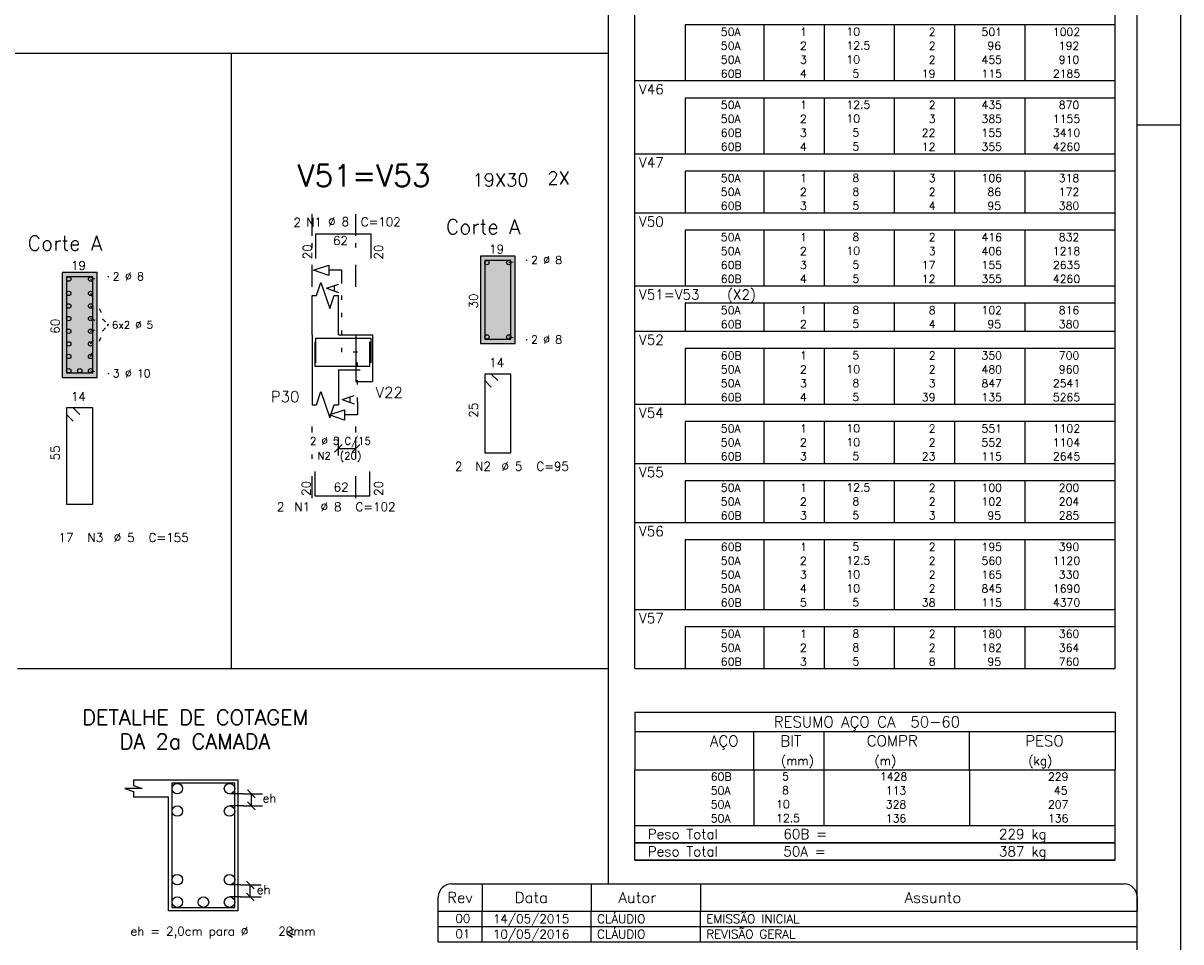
# Model space of a CAD drawing. Extents: x 0 to 116, y 0 to 59.
# Tile 17 of 20: x 89 to 116, y 11 to 32. Entities that reach past the tile are written whole.
import ezdxf

# ---------------------------------------------------------------- set-up
doc = ezdxf.new("R2010")
doc.units = 0
doc.linetypes.add('ESTILO_TQS_0002', pattern=[0.4, 0.1, -0.3])
doc.linetypes.add('ESTILO_TQS_0003', pattern=[1.5, 0.5, -0.4, 0.1, -0.5])
for name, color, linetype in [('1', 7, 'CONTINUOUS'), ('10', 10, 'CONTINUOUS'), ('12', 12, 'CONTINUOUS'), ('14', 14, 'CONTINUOUS'), ('2', 2, 'CONTINUOUS'), ('3', 3, 'CONTINUOUS'), ('4', 4, 'CONTINUOUS'), ('5', 3, 'CONTINUOUS')]:
    doc.layers.add(name, color=color, linetype=linetype)
doc.styles.get("Standard").update_dxf_attribs({"font": 'ROMANS.SHX'})

msp = doc.modelspace()

# ---------------------------------------------------------------- linework, layer by layer
at = {"layer": '1', "linetype": 'CONTINUOUS'}
for p, q in [((116, 0), (116, 59.400002)), ((102.896451, 12.325001), (102.896451, 58.399997)), ((103.5, 31.987708), (103.5, 32.385879)), ((114.5, 31.987708), (114.5, 32.385879)), ((103.5, 31.669171), (103.5, 31.987708)), ((114.5, 31.987708), (104.65, 31.987708)), ((104.65, 31.987708), (104.65, 31.669171)), ((106.45, 31.987708), (106.45, 31.669171)), ((107.83, 31.987708), (107.83, 31.669171)), ((109.44, 31.987708), (109.44, 31.669171)), ((110.82, 31.987708), (110.82, 31.669171)), ((112.43, 31.987708), (112.43, 31.669171)), ((114.5, 31.669171), (114.5, 31.987708)), ((103.5, 31.350635), (103.5, 31.669171)), ((104.65, 31.669171), (104.65, 31.350635)), ((106.45, 31.669171), (106.45, 31.350635)), ((107.83, 31.669171), (107.83, 31.350635)), ((109.44, 31.669171), (109.44, 31.350635)), ((110.82, 31.669171), (110.82, 31.350635)), ((112.43, 31.669171), (112.43, 31.350635)), ((114.5, 31.350635), (114.5, 31.669171)), ((2.5, 31.341445), (102.896451, 31.341445)), ((94.263898, 17.25551), (94.263898, 31.341445)), ((103.5, 31.032099), (103.5, 31.350635)), ((104.65, 31.350635), (104.65, 31.032099)), ((106.45, 31.350635), (106.45, 31.032099)), ((107.83, 31.350635), (107.83, 31.032099)), ((109.44, 31.350635), (109.44, 31.032099)), ((110.82, 31.350635), (110.82, 31.032099)), ((112.43, 31.350635), (112.43, 31.032099)), ((114.5, 31.032099), (114.5, 31.350635)), ((103.5, 30.713562), (103.5, 31.032099)), ((104.65, 31.032099), (104.65, 30.713562)), ((106.45, 31.032099), (106.45, 30.713562)), ((107.83, 31.032099), (107.83, 30.713562)), ((109.44, 31.032099), (109.44, 30.713562)), ((110.82, 31.032099), (110.82, 30.713562)), ((112.43, 31.032099), (112.43, 30.713562)), ((114.5, 30.713562), (114.5, 31.032099)), ((103.5, 30.315391), (103.5, 30.713562)), ((103.5, 30.713562), (114.5, 30.713562)), ((114.5, 30.315391), (114.5, 30.713562)), ((103.5, 29.996855), (103.5, 30.315391)), ((114.5, 30.315391), (104.65, 30.315391)), ((104.65, 30.315391), (104.65, 29.996855)), ((106.45, 30.315391), (106.45, 29.996855)), ((107.83, 30.315391), (107.83, 29.996855)), ((109.44, 30.315391), (109.44, 29.996855)), ((110.82, 30.315391), (110.82, 29.996855)), ((112.43, 30.315391), (112.43, 29.996855)), ((114.5, 29.996855), (114.5, 30.315391)), ((103.5, 29.678319), (103.5, 29.996855)), ((104.65, 29.996855), (104.65, 29.678319)), ((106.45, 29.996855), (106.45, 29.678319)), ((107.83, 29.996855), (107.83, 29.678319)), ((109.44, 29.996855), (109.44, 29.678319)), ((110.82, 29.996855), (110.82, 29.678319)), ((112.43, 29.996855), (112.43, 29.678319)), ((114.5, 29.678319), (114.5, 29.996855)), ((115, 29.700001), (116, 29.700001)), ((103.5, 29.359782), (103.5, 29.678319)), ((104.65, 29.678319), (104.65, 29.359782)), ((106.45, 29.678319), (106.45, 29.359782)), ((107.83, 29.678319), (107.83, 29.359782)), ((109.44, 29.678319), (109.44, 29.359782)), ((110.82, 29.678319), (110.82, 29.359782)), ((112.43, 29.678319), (112.43, 29.359782)), ((114.5, 29.359782), (114.5, 29.678319)), ((103.5, 29.041246), (103.5, 29.359782)), ((104.65, 29.359782), (104.65, 29.041246)), ((106.45, 29.359782), (106.45, 29.041246)), ((107.83, 29.359782), (107.83, 29.041246)), ((109.44, 29.359782), (109.44, 29.041246)), ((110.82, 29.359782), (110.82, 29.041246)), ((112.43, 29.359782), (112.43, 29.041246)), ((114.5, 29.041246), (114.5, 29.359782)), ((103.5, 28.643075), (103.5, 29.041246)), ((103.5, 29.041246), (114.5, 29.041246)), ((114.5, 28.643075), (114.5, 29.041246)), ((103.5, 28.324539), (103.5, 28.643075)), ((114.5, 28.643075), (104.65, 28.643075)), ((104.65, 28.643075), (104.65, 28.324539)), ((106.45, 28.643075), (106.45, 28.324539)), ((107.83, 28.643075), (107.83, 28.324539)), ((109.44, 28.643075), (109.44, 28.324539)), ((110.82, 28.643075), (110.82, 28.324539)), ((112.43, 28.643075), (112.43, 28.324539)), ((114.5, 28.324539), (114.5, 28.643075)), ((103.5, 28.006002), (103.5, 28.324539)), ((104.65, 28.324539), (104.65, 28.006002)), ((106.45, 28.324539), (106.45, 28.006002)), ((107.83, 28.324539), (107.83, 28.006002)), ((109.44, 28.324539), (109.44, 28.006002)), ((110.82, 28.324539), (110.82, 28.006002)), ((112.43, 28.324539), (112.43, 28.006002)), ((114.5, 28.006002), (114.5, 28.324539)), ((103.5, 27.687466), (103.5, 28.006002)), ((104.65, 28.006002), (104.65, 27.687466)), ((106.45, 28.006002), (106.45, 27.687466)), ((107.83, 28.006002), (107.83, 27.687466)), ((109.44, 28.006002), (109.44, 27.687466)), ((110.82, 28.006002), (110.82, 27.687466)), ((112.43, 28.006002), (112.43, 27.687466)), ((114.5, 27.687466), (114.5, 28.006002)), ((103.5, 27.289295), (103.5, 27.687466)), ((103.5, 27.687466), (114.5, 27.687466)), ((114.5, 27.289295), (114.5, 27.687466)), ((103.5, 26.970759), (103.5, 27.289295)), ((114.5, 27.289295), (104.65, 27.289295)), ((104.65, 27.289295), (104.65, 26.970759)), ((106.45, 27.289295), (106.45, 26.970759)), ((107.83, 27.289295), (107.83, 26.970759)), ((109.44, 27.289295), (109.44, 26.970759)), ((110.82, 27.289295), (110.82, 26.970759)), ((112.43, 27.289295), (112.43, 26.970759)), ((114.5, 26.970759), (114.5, 27.289295)), ((103.5, 26.652222), (103.5, 26.970759)), ((104.65, 26.970759), (104.65, 26.652222)), ((106.45, 26.970759), (106.45, 26.652222)), ((107.83, 26.970759), (107.83, 26.652222)), ((109.44, 26.970759), (109.44, 26.652222)), ((110.82, 26.970759), (110.82, 26.652222)), ((112.43, 26.970759), (112.43, 26.652222)), ((114.5, 26.652222), (114.5, 26.970759)), ((100.762609, 26.697993), (99.962609, 26.697993)), ((99.962609, 26.697993), (99.962609, 24.697993)), ((100.762609, 24.697993), (100.762609, 26.697993)), ((103.5, 26.333686), (103.5, 26.652222)), ((104.65, 26.652222), (104.65, 26.333686)), ((106.45, 26.652222), (106.45, 26.333686)), ((107.83, 26.652222), (107.83, 26.333686)), ((109.44, 26.652222), (109.44, 26.333686)), ((110.82, 26.652222), (110.82, 26.333686)), ((112.43, 26.652222), (112.43, 26.333686)), ((114.5, 26.333686), (114.5, 26.652222)), ((91.189284, 26.321878), (90.389284, 26.321878)), ((90.389284, 26.321878), (90.389284, 23.921878)), ((91.189284, 23.921878), (91.189284, 26.321878)), ((103.5, 26.015149), (103.5, 26.333686)), ((104.65, 26.333686), (104.65, 26.015149)), ((106.45, 26.333686), (106.45, 26.015149)), ((107.83, 26.333686), (107.83, 26.015149)), ((109.44, 26.333686), (109.44, 26.015149)), ((110.82, 26.333686), (110.82, 26.015149)), ((112.43, 26.333686), (112.43, 26.015149)), ((114.5, 26.015149), (114.5, 26.333686)), ((103.5, 25.616978), (103.5, 26.015149)), ((103.5, 26.015149), (114.5, 26.015149)), ((114.5, 25.616978), (114.5, 26.015149)), ((96.113003, 24.896163), (96.113003, 25.796163)), ((96.713003, 24.896163), (96.713003, 25.796163)), ((103.5, 25.298442), (103.5, 25.616978)), ((114.5, 25.616978), (104.65, 25.616978)), ((104.65, 25.616978), (104.65, 25.298442)), ((106.45, 25.616978), (106.45, 25.298442)), ((107.83, 25.616978), (107.83, 25.298442)), ((109.44, 25.616978), (109.44, 25.298442)), ((110.82, 25.616978), (110.82, 25.298442)), ((112.43, 25.616978), (112.43, 25.298442)), ((114.5, 25.298442), (114.5, 25.616978)), ((103.5, 24.979906), (103.5, 25.298442)), ((104.65, 25.298442), (104.65, 24.979906)), ((106.45, 25.298442), (106.45, 24.979906)), ((107.83, 25.298442), (107.83, 24.979906)), ((109.44, 25.298442), (109.44, 24.979906)), ((110.82, 25.298442), (110.82, 24.979906)), ((112.43, 25.298442), (112.43, 24.979906)), ((114.5, 24.979906), (114.5, 25.298442)), ((103.5, 24.581735), (103.5, 24.979906)), ((103.5, 24.979906), (114.5, 24.979906)), ((114.5, 24.581735), (114.5, 24.979906)), ((96.113003, 24.896163), (96.113003, 24.096163)), ((96.713003, 24.896163), (97.113003, 24.896163)), ((97.113003, 24.896163), (97.113003, 24.096163)), ((97.113003, 24.896163), (97.113003, 23.829497)), ((97.113003, 24.896163), (97.493003, 24.896163)), ((97.493003, 24.896163), (97.493003, 24.096163)), ((97.493003, 24.896163), (97.493003, 23.829497)), ((99.962609, 24.697993), (100.762609, 24.697993)), ((103.5, 24.263198), (103.5, 24.581735)), ((114.5, 24.581735), (104.65, 24.581735)), ((104.65, 24.581735), (104.65, 24.263198)), ((106.45, 24.581735), (106.45, 24.263198)), ((107.83, 24.581735), (107.83, 24.263198)), ((109.44, 24.581735), (109.44, 24.263198)), ((110.82, 24.581735), (110.82, 24.263198)), ((112.43, 24.581735), (112.43, 24.263198)), ((114.5, 24.263198), (114.5, 24.581735)), ((103.5, 23.944662), (103.5, 24.263198)), ((104.65, 24.263198), (104.65, 23.944662)), ((106.45, 24.263198), (106.45, 23.944662)), ((107.83, 24.263198), (107.83, 23.944662)), ((109.44, 24.263198), (109.44, 23.944662)), ((110.82, 24.263198), (110.82, 23.944662)), ((112.43, 24.263198), (112.43, 23.944662)), ((114.5, 23.944662), (114.5, 24.263198)), ((90.389284, 23.921878), (91.189284, 23.921878)), ((96.113003, 24.096163), (96.113003, 23.296163)), ((96.713003, 24.096163), (97.113003, 24.096163)), ((96.713003, 24.096163), (96.713003, 23.296163)), ((103.5, 23.626126), (103.5, 23.944662)), ((104.65, 23.944662), (104.65, 23.626126)), ((106.45, 23.944662), (106.45, 23.626126)), ((107.83, 23.944662), (107.83, 23.626126)), ((109.44, 23.944662), (109.44, 23.626126)), ((110.82, 23.944662), (110.82, 23.626126)), ((112.43, 23.944662), (112.43, 23.626126)), ((114.5, 23.626126), (114.5, 23.944662)), ((97.113003, 23.829497), (97.493003, 23.829497)), ((103.5, 23.307589), (103.5, 23.626126)), ((104.65, 23.626126), (104.65, 23.307589)), ((106.45, 23.626126), (106.45, 23.307589)), ((107.83, 23.626126), (107.83, 23.307589)), ((109.44, 23.626126), (109.44, 23.307589)), ((110.82, 23.626126), (110.82, 23.307589)), ((112.43, 23.626126), (112.43, 23.307589)), ((114.5, 23.307589), (114.5, 23.626126)), ((103.5, 22.909418), (103.5, 23.307589)), ((103.5, 23.307589), (114.5, 23.307589)), ((114.5, 22.909418), (114.5, 23.307589)), ((103.5, 22.590882), (103.5, 22.909418)), ((114.5, 22.909418), (104.65, 22.909418)), ((104.65, 22.909418), (104.65, 22.590882)), ((106.45, 22.909418), (106.45, 22.590882)), ((107.83, 22.909418), (107.83, 22.590882)), ((109.44, 22.909418), (109.44, 22.590882)), ((110.82, 22.909418), (110.82, 22.590882)), ((112.43, 22.909418), (112.43, 22.590882)), ((114.5, 22.590882), (114.5, 22.909418)), ((103.5, 22.272346), (103.5, 22.590882)), ((104.65, 22.590882), (104.65, 22.272346)), ((106.45, 22.590882), (106.45, 22.272346)), ((107.83, 22.590882), (107.83, 22.272346)), ((109.44, 22.590882), (109.44, 22.272346)), ((110.82, 22.590882), (110.82, 22.272346)), ((112.43, 22.590882), (112.43, 22.272346)), ((114.5, 22.272346), (114.5, 22.590882)), ((103.5, 21.953809), (103.5, 22.272346)), ((104.65, 22.272346), (104.65, 21.953809)), ((106.45, 22.272346), (106.45, 21.953809)), ((107.83, 22.272346), (107.83, 21.953809)), ((109.44, 22.272346), (109.44, 21.953809)), ((110.82, 22.272346), (110.82, 21.953809)), ((112.43, 22.272346), (112.43, 21.953809)), ((114.5, 21.953809), (114.5, 22.272346)), ((103.5, 21.555638), (103.5, 21.953809)), ((103.5, 21.953809), (114.5, 21.953809)), ((114.5, 21.555638), (114.5, 21.953809)), ((103.5, 21.237102), (103.5, 21.555638)), ((114.5, 21.555638), (104.65, 21.555638)), ((104.65, 21.555638), (104.65, 21.237102)), ((106.45, 21.555638), (106.45, 21.237102)), ((107.83, 21.555638), (107.83, 21.237102)), ((109.44, 21.555638), (109.44, 21.237102)), ((110.82, 21.555638), (110.82, 21.237102)), ((112.43, 21.555638), (112.43, 21.237102)), ((114.5, 21.237102), (114.5, 21.555638)), ((103.5, 20.918566), (103.5, 21.237102)), ((104.65, 21.237102), (104.65, 20.918566)), ((106.45, 21.237102), (106.45, 20.918566)), ((107.83, 21.237102), (107.83, 20.918566)), ((109.44, 21.237102), (109.44, 20.918566)), ((110.82, 21.237102), (110.82, 20.918566)), ((112.43, 21.237102), (112.43, 20.918566)), ((114.5, 20.918566), (114.5, 21.237102)), ((103.5, 20.600029), (103.5, 20.918566)), ((104.65, 20.918566), (104.65, 20.600029)), ((106.45, 20.918566), (106.45, 20.600029)), ((107.83, 20.918566), (107.83, 20.600029)), ((109.44, 20.918566), (109.44, 20.600029)), ((110.82, 20.918566), (110.82, 20.600029)), ((112.43, 20.918566), (112.43, 20.600029)), ((114.5, 20.600029), (114.5, 20.918566)), ((103.5, 20.201858), (103.5, 20.600029)), ((103.5, 20.600029), (114.5, 20.600029)), ((114.5, 20.201858), (114.5, 20.600029)), ((103.5, 19.883322), (103.5, 20.201858)), ((114.5, 20.201858), (104.65, 20.201858)), ((104.65, 20.201858), (104.65, 19.883322)), ((106.45, 20.201858), (106.45, 19.883322)), ((107.83, 20.201858), (107.83, 19.883322)), ((109.44, 20.201858), (109.44, 19.883322)), ((110.82, 20.201858), (110.82, 19.883322)), ((112.43, 20.201858), (112.43, 19.883322)), ((114.5, 19.883322), (114.5, 20.201858)), ((103.5, 19.564785), (103.5, 19.883322)), ((104.65, 19.883322), (104.65, 19.564785)), ((106.45, 19.883322), (106.45, 19.564785)), ((107.83, 19.883322), (107.83, 19.564785)), ((109.44, 19.883322), (109.44, 19.564785)), ((110.82, 19.883322), (110.82, 19.564785)), ((112.43, 19.883322), (112.43, 19.564785)), ((114.5, 19.564785), (114.5, 19.883322)), ((103.5, 19.246249), (103.5, 19.564785)), ((104.65, 19.564785), (104.65, 19.246249)), ((106.45, 19.564785), (106.45, 19.246249)), ((107.83, 19.564785), (107.83, 19.246249)), ((109.44, 19.564785), (109.44, 19.246249)), ((110.82, 19.564785), (110.82, 19.246249)), ((112.43, 19.564785), (112.43, 19.246249)), ((114.5, 19.246249), (114.5, 19.564785)), ((103.5, 18.927713), (103.5, 19.246249)), ((104.65, 19.246249), (104.65, 18.927713)), ((106.45, 19.246249), (106.45, 18.927713)), ((107.83, 19.246249), (107.83, 18.927713)), ((109.44, 19.246249), (109.44, 18.927713)), ((110.82, 19.246249), (110.82, 18.927713)), ((112.43, 19.246249), (112.43, 18.927713)), ((114.5, 18.927713), (114.5, 19.246249)), ((103.5, 18.609176), (103.5, 18.927713)), ((104.65, 18.927713), (104.65, 18.609176)), ((106.45, 18.927713), (106.45, 18.609176)), ((107.83, 18.927713), (107.83, 18.609176)), ((109.44, 18.927713), (109.44, 18.609176)), ((110.82, 18.927713), (110.82, 18.609176)), ((112.43, 18.927713), (112.43, 18.609176)), ((114.5, 18.609176), (114.5, 18.927713)), ((103.5, 18.211005), (103.5, 18.609176)), ((103.5, 18.609176), (114.5, 18.609176)), ((114.5, 18.211005), (114.5, 18.609176)), ((103.5, 17.892469), (103.5, 18.211005)), ((114.5, 18.211005), (104.65, 18.211005)), ((104.65, 18.211005), (104.65, 17.892469)), ((106.45, 18.211005), (106.45, 17.892469)), ((107.83, 18.211005), (107.83, 17.892469)), ((109.44, 18.211005), (109.44, 17.892469)), ((110.82, 18.211005), (110.82, 17.892469)), ((112.43, 18.211005), (112.43, 17.892469)), ((114.5, 17.892469), (114.5, 18.211005)), ((103.5, 17.573933), (103.5, 17.892469)), ((104.65, 17.892469), (104.65, 17.573933)), ((106.45, 17.892469), (106.45, 17.573933)), ((107.83, 17.892469), (107.83, 17.573933)), ((109.44, 17.892469), (109.44, 17.573933)), ((110.82, 17.892469), (110.82, 17.573933)), ((112.43, 17.892469), (112.43, 17.573933)), ((114.5, 17.573933), (114.5, 17.892469)), ((103.5, 17.255396), (103.5, 17.573933)), ((104.65, 17.573933), (104.65, 17.255396)), ((106.45, 17.573933), (106.45, 17.255396)), ((107.83, 17.573933), (107.83, 17.255396)), ((109.44, 17.573933), (109.44, 17.255396)), ((110.82, 17.573933), (110.82, 17.255396)), ((112.43, 17.573933), (112.43, 17.255396)), ((114.5, 17.255396), (114.5, 17.573933)), ((89.362606, 17.25551), (102.896451, 17.25551)), ((103.5, 17.255396), (114.5, 17.255396)), ((103.5, 16.255396), (103.5, 14.942896)), ((103.5, 16.255396), (114.5, 16.255396)), ((114.5, 16.255396), (114.5, 14.942896)), ((103.5, 15.817896), (114.5, 15.817896)), ((106.22, 14.942896), (106.22, 15.817896)), ((107.83, 14.942896), (107.83, 15.817896)), ((111.165, 14.942896), (111.165, 15.817896)), ((103.5, 14.942896), (114.5, 14.942896)), ((103.5, 14.624359), (103.5, 14.942896)), ((106.22, 14.942896), (106.22, 14.62436)), ((107.83, 14.624359), (107.83, 14.942896)), ((111.165, 14.942896), (111.165, 14.624359)), ((114.5, 14.624359), (114.5, 14.942896)), ((92.01936, 14.711797), (94.41936, 14.711797)), ((94.41936, 11.711797), (94.41936, 14.711797)), ((103.5, 14.305822), (103.5, 14.624359)), ((106.22, 14.624359), (106.22, 14.305823)), ((107.83, 14.305822), (107.83, 14.624359)), ((111.165, 14.624359), (111.165, 14.305822)), ((114.5, 14.305822), (114.5, 14.624359)), ((92.81936, 14.311797), (92.01936, 14.311797)), ((92.81936, 11.711797), (92.81936, 14.311797)), ((103.5, 13.987285), (103.5, 14.305822)), ((106.22, 14.305822), (106.22, 13.987286)), ((107.83, 13.987285), (107.83, 14.305822)), ((111.165, 14.305822), (111.165, 13.987285)), ((114.5, 13.987285), (114.5, 14.305822)), ((103.5, 13.668749), (103.5, 13.987285)), ((106.22, 13.987285), (106.22, 13.668749)), ((107.83, 13.668749), (107.83, 13.987285)), ((111.165, 13.987285), (111.165, 13.668749)), ((114.5, 13.668749), (114.5, 13.987285)), ((103.5, 13.668749), (114.5, 13.668749)), ((103.5, 13.270578), (103.5, 13.668749)), ((103.5, 13.668749), (114.5, 13.668749)), ((114.5, 13.270578), (114.5, 13.668749)), ((114.5, 13.270578), (103.5, 13.270578)), ((103.5, 12.872407), (103.5, 13.270578)), ((103.5, 13.270578), (114.5, 13.270578)), ((114.5, 12.872407), (114.5, 13.270578)), ((114.5, 12.872407), (103.5, 12.872407)), ((99.3, 12.33), (114.7, 12.33)), ((100, 12.33), (100, 11.705)), ((102.5, 12.33), (102.5, 11.705)), ((105, 12.33), (105, 11.705)), ((99, 11.705), (99, 12.03)), ((115, 12.03), (115, 11.705)), ((94.41936, 11.711797), (92.81936, 11.711797)), ((99, 11.705), (115, 11.705)), ((99, 11.355), (99, 11.705)), ((100, 11.355), (100, 11.705)), ((102.5, 11.355), (102.5, 11.705)), ((105, 11.355), (105, 11.705)), ((115, 11.355), (115, 11.705)), ((99, 11.355), (115, 11.355)), ((99, 11.004999), (99, 11.355)), ((100, 11.004999), (100, 11.355)), ((102.5, 11.004999), (102.5, 11.355)), ((105, 11.004999), (105, 11.355)), ((115, 11.004999), (115, 11.355)), ((99, 11.004999), (115, 11.004999))]:
    msp.add_line(p, q, dxfattribs=at)
at = {"layer": '1', "linetype": 'ESTILO_TQS_0002'}
for p, q in [((100.612559, 26.547943), (101.032609, 26.607993)), ((91.039234, 26.171828), (91.459284, 26.231878)), ((96.793003, 24.496163), (96.793003, 26.072912)), ((91.039234, 25.843878), (91.444284, 25.121878)), ((91.039234, 25.555078), (91.444284, 25.121878)), ((91.039234, 25.266278), (91.444284, 25.121878)), ((91.039234, 24.399878), (91.444284, 25.121878)), ((91.039234, 24.688678), (91.444284, 25.121878)), ((91.039234, 24.977478), (91.444284, 25.121878)), ((97.113003, 24.896163), (97.113003, 24.096163)), ((97.113003, 24.896163), (97.493003, 24.896163)), ((100.612559, 24.848043), (101.032609, 24.787993)), ((97.152862, 24.496163), (96.793003, 24.496163)), ((97.152862, 23.361163), (97.152862, 24.496163)), ((91.039234, 24.071928), (91.459284, 24.011878)), ((97.113003, 24.096163), (97.493003, 24.096163))]:
    msp.add_line(p, q, dxfattribs=at)
at = {"layer": '1', "linetype": 'CONTINUOUS'}
for points in [[(96.793003, 26.072912), (96.793003, 26.372912), (96.493003, 26.372912), (96.493003, 26.252912), (96.143003, 26.372912), (96.493003, 26.492912), (96.493003, 26.372912)], [(96.113003, 25.796163), (96.213003, 25.796163), (96.313003, 26.096163), (96.513003, 25.496163), (96.613003, 25.796163), (96.713003, 25.796163)], [(96.113003, 23.296163), (96.213003, 23.296163), (96.313003, 23.596163), (96.513003, 22.996163), (96.613003, 23.296163), (96.713003, 23.296163)], [(97.152862, 23.361163), (97.152862, 23.061163), (96.852862, 23.061163), (96.852862, 22.941163), (96.502862, 23.061163), (96.852862, 23.181163), (96.852862, 23.061163)], [(92.01936, 14.711797), (92.01936, 14.578464), (92.21936, 14.511797), (91.81936, 14.511797), (92.01936, 14.44513), (92.01936, 14.311797)]]:
    msp.add_lwpolyline(points, dxfattribs=at)
for centre in [(100.112659, 26.547943), (100.612559, 26.547943), (90.539334, 26.171828), (91.039234, 26.171828), (90.539334, 25.843878), (91.039234, 25.843878), (90.539334, 25.555078), (91.039234, 25.555078), (90.539334, 25.266278), (91.039234, 25.266278), (90.539334, 24.977478), (91.039234, 24.977478), (90.539334, 24.688678), (91.039234, 24.688678), (100.112659, 24.848043), (100.612559, 24.848043), (90.539334, 24.399878), (91.039234, 24.399878), (90.539334, 24.071928), (90.789284, 24.071928), (91.039234, 24.071928)]:
    msp.add_circle(centre, 0.05, dxfattribs=at)
for centre, start, end in [((99.3, 12.03), 90, 180), ((114.7, 12.03), 0, 90)]:
    msp.add_arc(centre, 0.3, start, end, dxfattribs=at)
at = {"layer": '10', "linetype": 'CONTINUOUS'}
for points in [[(100.762609, 24.697993), (100.762609, 26.697993), (99.962609, 26.697993), (99.962609, 24.697993), (100.762609, 24.697993)], [(91.189284, 23.921878), (91.189284, 26.321878), (90.389284, 26.321878), (90.389284, 23.921878), (91.189284, 23.921878)]]:
    msp.add_lwpolyline(points, dxfattribs=at)
at = {"layer": '12', "linetype": 'CONTINUOUS'}
msp.add_lwpolyline([(2.5, 1), (115, 1), (115, 58.400002), (2.5, 58.400002), (2.5, 1)], dxfattribs=at)
at = {"layer": '14', "linetype": 'CONTINUOUS'}
for points in [[(100.762609, 26.697993), (99.962609, 26.697993), (100.762609, 24.697993)], [(99.962609, 26.697993), (99.962609, 24.697993), (100.762609, 24.697993)], [(91.189284, 26.321878), (90.389284, 26.321878), (91.189284, 23.921878)], [(90.389284, 26.321878), (90.389284, 23.921878), (91.189284, 23.921878)], [(100.762609, 24.697993), (100.762609, 24.697993), (99.962609, 24.697993)], [(91.189284, 23.921878), (91.189284, 23.921878), (90.389284, 23.921878)]]:
    msp.add_solid(points, dxfattribs=at)
at = {"layer": '2', "linetype": 'ESTILO_TQS_0003'}
for p, q in [((96.113003, 27.157163), (96.113003, 27.735569)), ((97.113003, 27.157163), (97.113003, 27.735569)), ((96.113003, 25.996163), (96.113003, 27.294163)), ((97.113003, 25.996163), (97.113003, 27.294163)), ((96.113003, 21.160012), (96.113003, 22.796163)), ((97.113003, 21.160012), (97.113003, 22.796163))]:
    msp.add_line(p, q, dxfattribs=at)
at = {"layer": '2', "linetype": 'CONTINUOUS'}
for p, q in [((96.713003, 22.136163), (96.713003, 22.546163)), ((97.113003, 22.136163), (97.113003, 22.546163)), ((96.624614, 22.207775), (96.801391, 22.384552)), ((96.713003, 22.296163), (97.113003, 22.296163)), ((97.024614, 22.207775), (97.201391, 22.384552)), ((96.713003, 22.036163), (96.713003, 22.036163)), ((97.113003, 22.036163), (97.113003, 22.036163)), ((94.542104, 14.389443), (94.219524, 14.389443)), ((94.292104, 14.389443), (94.292104, 14.389443)), ((94.542104, 14.389443), (94.970664, 14.389443)), ((94.809053, 14.301054), (94.632276, 14.477831)), ((94.720664, 14.115765), (94.720664, 14.389443)), ((94.542104, 14.115765), (94.219524, 14.115765)), ((94.292104, 14.115765), (94.292104, 14.115765)), ((94.542104, 14.115765), (94.970664, 14.115765)), ((94.809053, 14.027377), (94.632276, 14.204154)), ((94.469524, 12.30547), (94.219524, 12.30547)), ((94.219524, 12.30547), (94.219524, 12.30547)), ((94.469524, 12.30547), (94.942813, 12.30547)), ((94.781201, 12.217082), (94.604424, 12.393858)), ((94.692813, 12.03147), (94.692813, 12.30547)), ((94.469524, 12.03147), (94.219524, 12.03147)), ((94.219524, 12.03147), (94.219524, 12.03147)), ((94.469524, 12.03147), (94.942813, 12.03147)), ((94.781201, 11.943082), (94.604424, 12.119858)), ((95.661141, 11.102766), (95.530293, 11.178311)), ((95.557628, 11.228438), (95.688133, 11.303785)), ((95.688476, 11.152893), (95.557628, 11.228438))]:
    msp.add_line(p, q, dxfattribs=at)
at = {"layer": '3', "linetype": 'CONTINUOUS'}
msp.add_line((103.5, 12.872407), (114.5, 12.872407), dxfattribs=at)
for centre in [(93.024665, 14.509279), (94.219524, 14.509279), (93.024665, 13.995929), (94.219524, 13.995929), (93.024665, 12.425306), (94.219524, 12.425306), (93.024665, 11.911633), (93.622094, 11.911633), (94.219524, 11.911633)]:
    msp.add_circle(centre, 0.119836, dxfattribs=at)
at = {"layer": '4', "linetype": 'CONTINUOUS'}
for p, q in [((96.193003, 26.645163), (96.193003, 27.205163)), ((96.193003, 27.205163), (97.453003, 27.205163)), ((97.453003, 27.205163), (97.453003, 26.645163)), ((96.173003, 24.736163), (96.173003, 24.176163)), ((96.193003, 24.256163), (96.193003, 24.816163)), ((96.193003, 24.816163), (97.453003, 24.816163)), ((97.433003, 24.176163), (97.433003, 24.736163)), ((97.453003, 24.816163), (97.453003, 24.256163)), ((96.173003, 24.176163), (97.433003, 24.176163)), ((96.173003, 21.768012), (96.173003, 21.208012)), ((97.433003, 21.208012), (97.433003, 21.768012)), ((96.173003, 21.208012), (97.433003, 21.208012)), ((94.33936, 14.631797), (92.89936, 14.631797)), ((92.89936, 14.631797), (92.89936, 11.791797)), ((94.33936, 11.791797), (94.33936, 14.631797)), ((92.89936, 11.791797), (94.33936, 11.791797))]:
    msp.add_line(p, q, dxfattribs=at)
for points in [[(100.06473, 26.596933), (100.063669, 26.597993), (100.062609, 26.597993), (100.062609, 24.797993), (100.662609, 24.797993), (100.662609, 26.597993), (100.062609, 26.597993), (100.062609, 26.596933), (100.063669, 26.595872)], [(90.491406, 26.220817), (90.490345, 26.221878), (90.489284, 26.221878), (90.489284, 24.021878), (91.089284, 24.021878), (91.089284, 26.221878), (90.489284, 26.221878), (90.489284, 26.220817), (90.490345, 26.219756)], [(100.362609, 23.847993), (100.212609, 23.997993), (100.062609, 23.997993), (100.062609, 22.197993), (100.662609, 22.197993), (100.662609, 23.997993), (100.062609, 23.997993), (100.062609, 23.847993), (100.212609, 23.697993)], [(90.789284, 23.071878), (90.639284, 23.221878), (90.489284, 23.221878), (90.489284, 21.021878), (91.089284, 21.021878), (91.089284, 23.221878), (90.489284, 23.221878), (90.489284, 23.071878), (90.639284, 22.921878)]]:
    msp.add_lwpolyline(points, dxfattribs=at)

# ---------------------------------------------------------------- texts
at = {"layer": '1', "linetype": 'CONTINUOUS'}
for s, height, p in [('     50A', 0.182021, (104.789661, 31.737429)), ('   10  ', 0.182021, (107.936543, 31.74293)), ('   2', 0.182021, (109.82, 31.737429)), ('   501', 0.182021, (111.03, 31.737429)), ('   1002', 0.182021, (112.663622, 31.737429)), ('     50A', 0.182021, (104.789661, 31.418893)), ('   12.5', 0.182021, (107.936543, 31.424393)), ('   2', 0.182021, (109.82, 31.418893)), ('    96', 0.182021, (111.03, 31.418893)), ('    192', 0.182021, (112.663622, 31.418893)), ('     50A', 0.182021, (104.789661, 31.100356)), ('   10  ', 0.182021, (107.936543, 31.105857)), ('   2', 0.182021, (109.82, 31.100356)), ('   455', 0.182021, (111.03, 31.100356)), ('    910', 0.182021, (112.663622, 31.100356)), ('     60B', 0.182021, (104.789661, 30.78182)), ('    5  ', 0.182021, (107.936543, 30.78732)), ('  19', 0.182021, (109.82, 30.78182)), ('   115', 0.182021, (111.03, 30.78182)), ('   2185', 0.182021, (112.663622, 30.78182)), ('     50A', 0.182021, (104.789661, 30.065113)), ('   12.5', 0.182021, (107.936543, 30.070613)), ('   2', 0.182021, (109.82, 30.065113)), ('   435', 0.182021, (111.03, 30.065113)), ('    870', 0.182021, (112.663622, 30.065113)), ('     50A', 0.182021, (104.789661, 29.746576)), ('   10  ', 0.182021, (107.936543, 29.752077)), ('   3', 0.182021, (109.82, 29.746576)), ('   385', 0.182021, (111.03, 29.746576)), ('   1155', 0.182021, (112.663622, 29.746576)), ('     60B', 0.182021, (104.789661, 29.42804)), ('    5  ', 0.182021, (107.936543, 29.43354)), ('  22', 0.182021, (109.82, 29.42804)), ('   155', 0.182021, (111.03, 29.42804)), ('   3410', 0.182021, (112.663622, 29.42804)), ('     60B', 0.182021, (104.789661, 29.109503)), ('    5  ', 0.182021, (107.936543, 29.115004)), ('  12', 0.182021, (109.82, 29.109503)), ('   355', 0.182021, (111.03, 29.109503)), ('   4260', 0.182021, (112.663622, 29.109503)), ('2X', 0.3, (101.496824, 28.332472)), ('19X30', 0.3, (99.780056, 28.29106)), ('     50A', 0.182021, (104.789661, 28.392796)), ('    8  ', 0.182021, (107.936543, 28.398297)), ('   3', 0.182021, (109.82, 28.392796)), ('   106', 0.182021, (111.03, 28.392796)), ('    318', 0.182021, (112.663622, 28.392796)), ('     50A', 0.182021, (104.789661, 28.07426)), ('    8  ', 0.182021, (107.936543, 28.07976)), ('   2', 0.182021, (109.82, 28.07426)), ('    86', 0.182021, (111.03, 28.07426)), ('    172', 0.182021, (112.663622, 28.07426)), ('     60B', 0.182021, (104.789661, 27.755723)), ('    5  ', 0.182021, (107.936543, 27.761224)), ('   4', 0.182021, (109.82, 27.755723)), ('    95', 0.182021, (111.03, 27.755723)), ('    380', 0.182021, (112.663622, 27.755723)), ('Corte A', 0.34, (99.172609, 27.197993)), ('Corte A', 0.34, (89.599284, 26.821878)), ('62', 0.2, (96.588685, 26.952811)), ('     50A', 0.182021, (104.789661, 27.039016)), ('    8  ', 0.182021, (107.936543, 27.044517)), ('   2', 0.182021, (109.82, 27.039016)), ('   416', 0.182021, (111.03, 27.039016)), ('    832', 0.182021, (112.663622, 27.039016)), ('19', 0.2, (100.162609, 26.757993)), ('     50A', 0.182021, (104.789661, 26.72048)), ('   10  ', 0.182021, (107.936543, 26.72598)), ('   3', 0.182021, (109.82, 26.72048)), ('   406', 0.182021, (111.03, 26.72048)), ('   1218', 0.182021, (112.663622, 26.72048)), ('19', 0.2, (90.589284, 26.381878)), ('2 %%c 8', 0.18, (101.122609, 26.517993)), ('     60B', 0.182021, (104.789661, 26.401943)), ('    5  ', 0.182021, (107.936543, 26.407444)), ('  17', 0.182021, (109.82, 26.401943)), ('   155', 0.182021, (111.03, 26.401943)), ('   2635', 0.182021, (112.663622, 26.401943)), ('2 %%c 8', 0.18, (91.549284, 26.141878)), ('     60B', 0.182021, (104.789661, 26.083407)), ('    5  ', 0.182021, (107.936543, 26.088907)), ('  12', 0.182021, (109.82, 26.083407)), ('   355', 0.182021, (111.03, 26.083407)), ('   4260', 0.182021, (112.663622, 26.083407)), ('     50A', 0.182021, (104.789661, 25.3667)), ('    8  ', 0.182021, (107.936543, 25.3722)), ('   8', 0.182021, (109.82, 25.3667)), ('   102', 0.182021, (111.03, 25.3667)), ('    816', 0.182021, (112.663622, 25.3667)), ('6x2 %%c 5', 0.17, (91.529284, 25.036878)), ('     60B', 0.182021, (104.789661, 25.048163)), ('    5  ', 0.182021, (107.936543, 25.053664)), ('   4', 0.182021, (109.82, 25.048163)), ('    95', 0.182021, (111.03, 25.048163)), ('    380', 0.182021, (112.663622, 25.048163)), ('2 %%c 8', 0.18, (101.122609, 24.697993)), ('     60B', 0.182021, (104.789661, 24.331456)), ('    5  ', 0.182021, (107.936543, 24.336957)), ('   2', 0.182021, (109.82, 24.331456)), ('   350', 0.182021, (111.03, 24.331456)), ('    700', 0.182021, (112.663622, 24.331456)), ('14', 0.2, (100.162609, 24.157993)), ('     50A', 0.182021, (104.789661, 24.01292)), ('   10  ', 0.182021, (107.936543, 24.01842)), ('   2', 0.182021, (109.82, 24.01292)), ('   480', 0.182021, (111.03, 24.01292)), ('    960', 0.182021, (112.663622, 24.01292)), ('3 %%c 10', 0.18, (91.549284, 23.921878)), ('     50A', 0.182021, (104.789661, 23.694383)), ('    8  ', 0.182021, (107.936543, 23.699884)), ('   3', 0.182021, (109.82, 23.694383)), ('   847', 0.182021, (111.03, 23.694383)), ('   2541', 0.182021, (112.663622, 23.694383)), ('P30', 0.25, (95.165993, 23.355852)), ('V22', 0.25, (97.565531, 23.451084)), ('14', 0.2, (90.589284, 23.381878)), ('     60B', 0.182021, (104.789661, 23.375847)), ('    5  ', 0.182021, (107.936543, 23.381347)), ('  39', 0.182021, (109.82, 23.375847)), ('   135', 0.182021, (111.03, 23.375847)), ('   5265', 0.182021, (112.663622, 23.375847)), ('     50A', 0.182021, (104.789661, 22.65914)), ('   10  ', 0.182021, (107.936543, 22.66464)), ('   2', 0.182021, (109.82, 22.65914)), ('   551', 0.182021, (111.03, 22.65914)), ('   1102', 0.182021, (112.663622, 22.65914)), ('   10  ', 0.182021, (107.936543, 22.346104)), ('     50A', 0.182021, (104.789661, 22.340603)), ('   2', 0.182021, (109.82, 22.340603)), ('   552', 0.182021, (111.03, 22.340603)), ('   1104', 0.182021, (112.663622, 22.340603)), ('     60B', 0.182021, (104.789661, 22.022067)), ('    5  ', 0.182021, (107.936543, 22.027567)), ('  23', 0.182021, (109.82, 22.022067)), ('   115', 0.182021, (111.03, 22.022067)), ('   2645', 0.182021, (112.663622, 22.022067)), ('62', 0.2, (96.603003, 21.308012)), ('     50A', 0.182021, (104.789661, 21.30536)), ('   12.5', 0.182021, (107.936543, 21.31086)), ('   2', 0.182021, (109.82, 21.30536)), ('   100', 0.182021, (111.03, 21.30536)), ('    200', 0.182021, (112.663622, 21.30536)), ('     50A', 0.182021, (104.789661, 20.986823)), ('    8  ', 0.182021, (107.936543, 20.992324)), ('   2', 0.182021, (109.82, 20.986823)), ('   102', 0.182021, (111.03, 20.986823)), ('    204', 0.182021, (112.663622, 20.986823)), ('     60B', 0.182021, (104.789661, 20.668287)), ('    5  ', 0.182021, (107.936543, 20.673787)), ('   3', 0.182021, (109.82, 20.668287)), ('    95', 0.182021, (111.03, 20.668287)), ('    285', 0.182021, (112.663622, 20.668287)), ('     60B', 0.182021, (104.789661, 19.95158)), ('    5  ', 0.182021, (107.936543, 19.95708)), ('   2', 0.182021, (109.82, 19.95158)), ('   195', 0.182021, (111.03, 19.95158)), ('    390', 0.182021, (112.663622, 19.95158)), ('     50A', 0.182021, (104.789661, 19.633043)), ('   12.5', 0.182021, (107.936543, 19.638544)), ('   2', 0.182021, (109.82, 19.633043)), ('   560', 0.182021, (111.03, 19.633043)), ('   1120', 0.182021, (112.663622, 19.633043)), ('     50A', 0.182021, (104.789661, 19.314507)), ('   10  ', 0.182021, (107.936543, 19.320007)), ('   2', 0.182021, (109.82, 19.314507)), ('   165', 0.182021, (111.03, 19.314507)), ('    330', 0.182021, (112.663622, 19.314507)), ('     50A', 0.182021, (104.789661, 18.99597)), ('   10  ', 0.182021, (107.936543, 19.001471)), ('   2', 0.182021, (109.82, 18.99597)), ('   845', 0.182021, (111.03, 18.99597)), ('   1690', 0.182021, (112.663622, 18.99597)), ('     60B', 0.182021, (104.789661, 18.677434)), ('    5  ', 0.182021, (107.936543, 18.682934)), ('  38', 0.182021, (109.82, 18.677434)), ('   115', 0.182021, (111.03, 18.677434)), ('   4370', 0.182021, (112.663622, 18.677434)), ('     50A', 0.182021, (104.789661, 17.960727)), ('    8  ', 0.182021, (107.936543, 17.966227)), ('   2', 0.182021, (109.82, 17.960727)), ('   180', 0.182021, (111.03, 17.960727)), ('    360', 0.182021, (112.663622, 17.960727)), ('     50A', 0.182021, (104.789661, 17.64219)), ('    8  ', 0.182021, (107.936543, 17.647691)), ('   2', 0.182021, (109.82, 17.64219)), ('   182', 0.182021, (111.03, 17.64219)), ('    364', 0.182021, (112.663622, 17.64219)), ('     60B', 0.182021, (104.789661, 17.323654)), ('    5  ', 0.182021, (107.936543, 17.329154)), ('   8', 0.182021, (109.82, 17.323654)), ('    95', 0.182021, (111.03, 17.323654)), ('    760', 0.182021, (112.663622, 17.323654)), ('PESO', 0.25, (112.43784, 15.477747)), ('(mm)', 0.2, (106.843861, 15.046646)), ('(m)', 0.2, (108.986146, 15.046646)), ('(kg)', 0.2, (112.506442, 15.046646)), ('     60B', 0.182021, (104.559661, 14.692617)), ('    1428', 0.182021, (108.567658, 14.692618)), ('    229', 0.182021, (112.415265, 14.692618)), ('     50A', 0.182021, (104.559661, 14.37408)), ('     113', 0.182021, (108.567658, 14.374081)), ('     45', 0.182021, (112.415265, 14.374081)), ('     50A', 0.182021, (104.559661, 14.055544)), ('     328', 0.182021, (108.567658, 14.055544)), ('    207', 0.182021, (112.415265, 14.055544)), ('     50A', 0.182021, (104.559661, 13.737007)), ('     136', 0.182021, (108.567658, 13.737007)), ('    136', 0.182021, (112.415265, 13.737007)), ('Rev', 0.25, (99.201736, 11.8925)), ('Data', 0.25, (100.75, 11.8925)), ('Autor', 0.25, (103.125, 11.8925)), ('Assunto', 0.25, (109.675, 11.8925)), ('CLÁUDIO', 0.2, (102.634981, 11.43)), ('EMISSÃO INICIAL', 0.2, (105.134981, 11.43)), (' 00', 0.2, (99.253153, 11.436044)), ('14/05/2015', 0.2, (100.25, 11.43)), (' 01', 0.2, (99.253153, 11.086043)), ('10/05/2016', 0.2, (100.25, 11.079999)), ('CLÁUDIO', 0.2, (102.634981, 11.079999)), ('REVISÃO GERAL', 0.2, (105.134981, 11.079999))]:
    msp.add_text(s, height=height, dxfattribs=at).set_placement(p)
for s, height, p in [('A', 0.272, (96.711403, 25.855312)), ('30', 0.2, (99.902609, 25.497993)), ('60', 0.2, (90.329284, 24.921878)), ('A', 0.272, (97.071262, 23.306763)), ('25', 0.2, (99.902609, 22.997993)), ('55', 0.2, (90.329284, 22.021878))]:
    msp.add_text(s, height=height, rotation=90, dxfattribs=at).set_placement(p)
at = {"layer": '2', "linetype": 'CONTINUOUS'}
for s, height, p in [('2 %%c 5 C/15', 0.17, (96.063003, 22.381163)), ('N2', 0.17, (96.233003, 22.041163)), ('(20)', 0.17, (96.743003, 22.041163)), ('eh', 0.2, (94.975637, 14.188008)), ('eh', 0.2, (94.842755, 12.096803)), ('eh = 2,0cm para %%c   20mm', 0.2, (91.952059, 11.144729))]:
    msp.add_text(s, height=height, dxfattribs=at).set_placement(p)
at = {"layer": '3', "linetype": 'CONTINUOUS'}
for s, height, p in [('  1', 0.182021, (107.03, 31.737429)), ('  2', 0.182021, (107.03, 31.418893)), ('  3', 0.182021, (107.03, 31.100356)), ('  4', 0.182021, (107.03, 30.78182)), ('V46', 0.227526, (103.595798, 30.400714)), ('  1', 0.182021, (107.03, 30.065113)), ('  2', 0.182021, (107.03, 29.746576)), ('  3', 0.182021, (107.03, 29.42804)), ('  4', 0.182021, (107.03, 29.109503)), ('V47', 0.227526, (103.595798, 28.728397)), ('  1', 0.182021, (107.03, 28.392796)), ('  2', 0.182021, (107.03, 28.07426)), ('  3', 0.182021, (107.03, 27.755723)), ('2', 0.2, (95.683977, 27.369613)), ('N1', 0.2, (95.977, 27.374857)), ('%%c 8', 0.2, (96.47645, 27.384656)), ('C=102', 0.2, (97.22309, 27.378898)), ('V50', 0.227526, (103.595798, 27.374617)), ('  1', 0.182021, (107.03, 27.039016)), ('  2', 0.182021, (107.03, 26.72048)), ('  3', 0.182021, (107.03, 26.401943)), ('  4', 0.182021, (107.03, 26.083407)), ('V51=V53   (X2)', 0.227526, (103.595798, 25.702301)), ('  1', 0.182021, (107.03, 25.3667)), ('  2', 0.182021, (107.03, 25.048163)), ('V52', 0.227526, (103.595798, 24.667057)), ('  1', 0.182021, (107.03, 24.331456)), ('  2', 0.182021, (107.03, 24.01292)), ('  3', 0.182021, (107.03, 23.694383)), ('  4', 0.182021, (107.03, 23.375847)), ('V54', 0.227526, (103.595798, 22.994741)), ('  1', 0.182021, (107.03, 22.65914)), ('  2', 0.182021, (107.03, 22.340603)), ('  3', 0.182021, (107.03, 22.022067)), (' 2', 0.2, (99.244053, 21.784725)), ('N2', 0.2, (99.844053, 21.784725)), ('%%c 5', 0.2, (100.444053, 21.784725)), ('C=95', 0.2, (101.244053, 21.784725)), ('V55', 0.227526, (103.595798, 21.640961)), ('  1', 0.182021, (107.03, 21.30536)), ('2', 0.2, (95.303003, 20.858012)), ('N1', 0.2, (95.703003, 20.858012)), ('%%c 8', 0.2, (96.303003, 20.858012)), ('C=102', 0.2, (97.103003, 20.858012)), ('  2', 0.182021, (107.03, 20.986823)), ('  3', 0.182021, (107.03, 20.668287)), ('V56', 0.227526, (103.595798, 20.287181)), (' 17', 0.2, (90.16715, 20.154765)), ('N3', 0.2, (90.96715, 20.154765)), ('%%c 5', 0.2, (91.56715, 20.154765)), ('C=155', 0.2, (92.36715, 20.154765)), ('  1', 0.182021, (107.03, 19.95158)), ('  2', 0.182021, (107.03, 19.633043)), ('  3', 0.182021, (107.03, 19.314507)), ('  4', 0.182021, (107.03, 18.99597)), ('  5', 0.182021, (107.03, 18.677434)), ('V57', 0.227526, (103.595798, 18.296328)), ('  1', 0.182021, (107.03, 17.960727)), ('  2', 0.182021, (107.03, 17.64219)), ('  3', 0.182021, (107.03, 17.323654)), ('RESUMO AÇO CA  50-60', 0.25, (106.680497, 15.911646)), ('AÇO', 0.25, (105.21958, 15.474146)), ('BIT', 0.25, (106.83, 15.474146)), ('COMPR', 0.25, (108.808841, 15.477747)), ('    5  ', 0.182021, (106.326542, 14.698118)), ('    8  ', 0.182021, (106.326542, 14.379581)), ('   10  ', 0.182021, (106.326542, 14.061044)), ('   12.5', 0.182021, (106.326542, 13.742507)), ('Peso Total        60B =', 0.227526, (103.792829, 13.3559)), ('    229 kg', 0.227526, (111.157004, 13.3559)), ('Peso Total        50A =', 0.227526, (103.792829, 12.95773)), ('    387 kg', 0.227526, (111.157004, 12.95773))]:
    msp.add_text(s, height=height, dxfattribs=at).set_placement(p)
for p in [(96.100309, 26.624425), (97.731084, 26.617119), (96.073003, 21.208012), (97.733003, 21.208012)]:
    msp.add_text('20', height=0.2, rotation=90, dxfattribs=at).set_placement(p)
at = {"layer": '4', "linetype": 'CONTINUOUS'}
for s, p in [('DETALHE DE COTAGEM', (90.847749, 15.965451)), ('DA 2a CAMADA', (91.702702, 15.414199))]:
    msp.add_text(s, height=0.35, dxfattribs=at).set_placement(p)
at = {"layer": '5', "linetype": 'CONTINUOUS'}
msp.add_text('V51=V53', height=0.5, dxfattribs=at).set_placement((95.780056, 28.29106))

doc.saveas('drawing.dxf')
